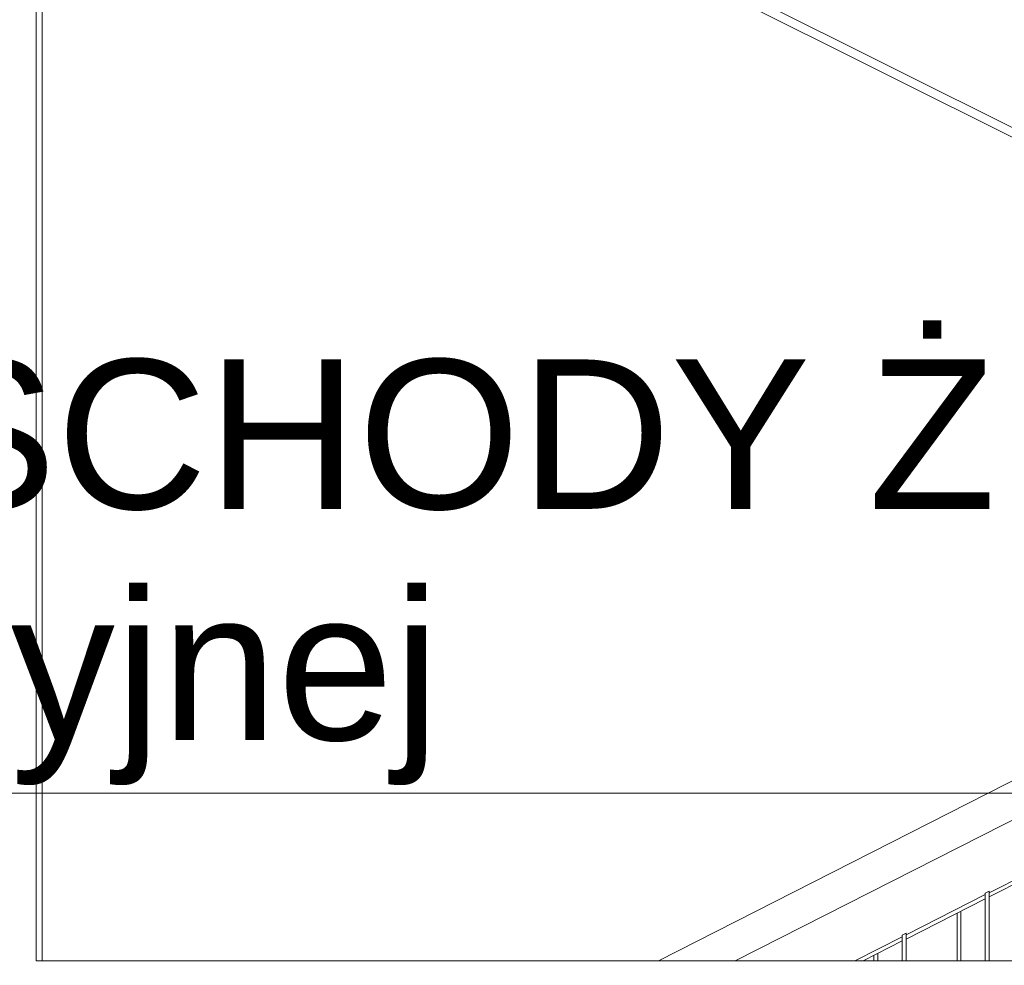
# Model space of a CAD drawing. Header units: centimetres. Extents: x -1103 to 10505, y -997 to 1780.
# Tile 85 of 102: x 9984 to 10116, y 134 to 260. Entities that reach past the tile are written whole.
import ezdxf

# ---------------------------------------------------------------- set-up
doc = ezdxf.new("R2010")
doc.units = ezdxf.units.CM
doc.header["$LTSCALE"] = 0.1
doc.header["$MEASUREMENT"] = 0
for name, color, linetype in [('2_barierki.ISTN', 7, 'Continuous'), ('2_lądowisko_IFC.ISTN', 7, 'Continuous'), ('3_opisy.K_IR', 7, 'Continuous')]:
    doc.layers.add(name, color=color, linetype=linetype)
doc.styles.add('GENERATED_STYLE_1', font='txt')

# ---------------------------------------------------------------- blocks, each defined once
blk = doc.blocks.new('ElemPrzekroju_731_2', base_point=(10358.23, -421.51))
at = {"layer": '2_lądowisko_IFC.ISTN', "color": 252, "linetype": 'Continuous', "lineweight": 9}
for p, q in [((9986.3, 134.49), (9986.3, 450.49)), ((9987.1, 134.49), (9987.1, 450.49)), ((10335.38, 135.49), (10005.38, 300.49)), ((10335.65, 136.64), (10005.65, 301.64)), ((9986.3, 134.49), (10343.6, 134.49))]:
    blk.add_line(p, q, dxfattribs=at)
blk = doc.blocks.new('ElemPrzekroju_883_2', base_point=(10358.23, -421.51))
at = {"layer": '2_barierki.ISTN', "color": 252, "linetype": 'Continuous', "lineweight": 0}
for p, q in [((10069.58, 134.49), (10202.28, 202.03)), ((10079.83, 134.49), (10122.19, 155.98))]:
    blk.add_line(p, q, dxfattribs=at)
blk = doc.blocks.new('ElemPrzekroju_885_2', base_point=(10358.23, -421.51))
at = {"layer": '2_barierki.ISTN', "color": 252, "linetype": 'Continuous', "lineweight": 0}
for p, q in [((10113.82, 143.6), (10122.19, 147.84)), ((10113.82, 143.04), (10122.19, 147.28)), ((10102.71, 137.96), (10113.32, 143.35)), ((10102.71, 137.4), (10113.32, 142.79)), ((10095.87, 134.49), (10102.21, 137.71)), ((10096.97, 134.49), (10102.21, 137.15))]:
    blk.add_line(p, q, dxfattribs=at)
blk = doc.blocks.new('ElemPrzekroju_1259_2', base_point=(10358.23, -421.51))
at = {"layer": '2_barierki.ISTN', "color": 252, "linetype": 'Continuous', "lineweight": 0}
for p, q in [((10098.42, 134.49), (10098.42, 135.22)), ((10098.92, 134.49), (10098.92, 135.48)), ((10098.42, 55.41), (10098.42, 120.49)), ((10098.92, 55.16), (10098.92, 120.49))]:
    blk.add_line(p, q, dxfattribs=at)
blk = doc.blocks.new('ElemPrzekroju_1260_2', base_point=(10358.23, -421.51))
at = {"layer": '2_barierki.ISTN', "color": 252, "linetype": 'Continuous', "lineweight": 0}
for p, q in [((10110.04, 134.49), (10110.04, 141.12)), ((10109.54, 134.49), (10109.54, 140.86)), ((10109.54, 58.04), (10109.54, 120.49)), ((10110.04, 58.29), (10110.04, 120.49)), ((10109.54, 57.9), (10109.54, 58.04)), ((10110.04, 58.15), (10110.04, 58.29))]:
    blk.add_line(p, q, dxfattribs=at)
blk = doc.blocks.new('ElemPrzekroju_1708_2', base_point=(10358.23, -421.51))
at = {"layer": '2_barierki.ISTN', "color": 252, "linetype": 'Continuous', "lineweight": 0}
for p, q in [((10102.21, 137.92), (10102.71, 138.17)), ((10102.21, 134.49), (10102.21, 137.92)), ((10102.71, 134.49), (10102.71, 138.17)), ((10102.21, 54.2), (10102.21, 120.49)), ((10102.71, 54.45), (10102.71, 120.49)), ((10102.21, 53.92), (10102.21, 54.2)), ((10102.21, 53.92), (10102.71, 54.17)), ((10102.71, 54.17), (10102.71, 54.45))]:
    blk.add_line(p, q, dxfattribs=at)
blk = doc.blocks.new('ElemPrzekroju_1709_2', base_point=(10358.23, -421.51))
at = {"layer": '2_barierki.ISTN', "color": 252, "linetype": 'Continuous', "lineweight": 0}
for p, q in [((10113.32, 143.53), (10113.82, 143.79)), ((10113.82, 134.49), (10113.82, 143.79)), ((10113.32, 134.49), (10113.32, 143.53)), ((10113.32, 59.81), (10113.32, 120.49)), ((10113.82, 60.07), (10113.82, 120.49)), ((10113.32, 59.53), (10113.32, 59.81)), ((10113.32, 59.53), (10113.82, 59.79)), ((10113.82, 59.79), (10113.82, 60.07))]:
    blk.add_line(p, q, dxfattribs=at)
blk = doc.blocks.new('Polilinia_7_2', base_point=(10209.99, 156.91))
at = {"layer": '3_opisy.K_IR', "color": 7, "linetype": 'Continuous', "lineweight": 15, "flags": 128}
blk.add_lwpolyline([(10209.99, 156.91), (9728.24, 156.91), (9158.86, 156.91)], dxfattribs=at)

msp = doc.modelspace()

# ---------------------------------------------------------------- block references
at = {"layer": '2_barierki.ISTN', "lineweight": 0}
for name in ['ElemPrzekroju_883_2', 'ElemPrzekroju_885_2', 'ElemPrzekroju_1709_2', 'ElemPrzekroju_1260_2', 'ElemPrzekroju_1708_2', 'ElemPrzekroju_1259_2']:
    msp.add_blockref(name, (10358.23, -421.51), dxfattribs=at)
at = {"layer": '2_lądowisko_IFC.ISTN', "lineweight": 0}
msp.add_blockref('ElemPrzekroju_731_2', (10358.23, -421.51), dxfattribs=at)
at = {"layer": '3_opisy.K_IR', "color": 7, "linetype": 'Continuous', "lineweight": 15}
msp.add_blockref('Polilinia_7_2', (10209.99, 156.91), dxfattribs=at)

# ---------------------------------------------------------------- texts
at = {"layer": '3_opisy.K_IR', "color": 7, "linetype": 'Continuous', "lineweight": 0, "insert": (9728.24, 158.01), "char_height": 20, "attachment_point": 7, "line_spacing_factor": 0.928077, "style": 'GENERATED_STYLE_1'}
msp.add_mtext('\\A1;{\\pql;\\fArial|b0|i0|c238|p38;PROJEKTOWANE SCHODY ŻELB\\fArial|b0|i0|c238|p38;E\\fArial|b0|i0|c238|p38;TOWE \\P\\pql;\\fArial|b0|i0|c238|p38;wg branży konstrukcyjnej }', dxfattribs=at)

doc.saveas('drawing.dxf')
